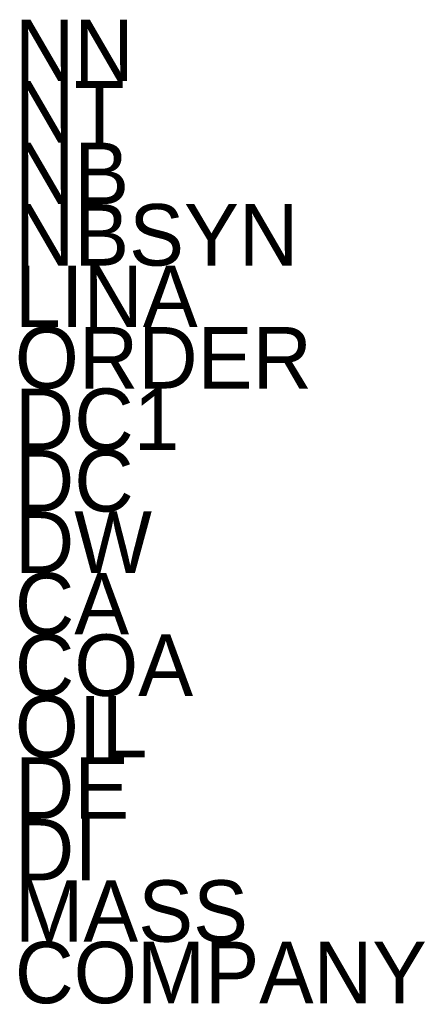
# Model space of a CAD drawing. Header units: millimetres. Extents: x -29 to 5648, y -387 to 3949.
# Tile 5 of 5: x 1227.18 to 1230.34, y 3860.66 to 3868.67. Entities that reach past the tile are written whole.
import ezdxf

# ---------------------------------------------------------------- set-up
doc = ezdxf.new("R2010")
doc.units = ezdxf.units.MM
doc.layers.add('2', color=5, linetype='CONTINUOUS')

msp = doc.modelspace()

# ---------------------------------------------------------------- texts
at = {"layer": '2', "flags": 8}
for tag, p, s in [('NN', (1227.1435, 3868.1674), 'Metric'), ('NT', (1227.1435, 3867.6674), ''), ('NB', (1227.1435, 3867.1674), 'FNTA-4565'), ('NBSYN', (1227.1435, 3866.6674), '$ORDER.'), ('LINA', (1227.1435, 3866.1674), 'FNTA-4565'), ('ORDER', (1227.1435, 3865.6674), 'FNTA-4565'), ('DC1', (1227.1435, 3865.1674), '45'), ('DC', (1227.1435, 3864.6674), '65'), ('DW', (1227.1435, 3864.1674), '3'), ('CA', (1227.1435, 3863.6674), '28700'), ('COA', (1227.1435, 3863.1674), '137000'), ('OIL', (1227.1435, 3862.6674), '6300'), ('DE', (1227.1435, 3862.1674), '62.0'), ('DI', (1227.1435, 3861.6674), '47.0'), ('MASS', (1227.1435, 3861.1674), '20.0'), ('COMPANY', (1227.1435, 3860.6674), 'nsk_rb')]:
    msp.add_attdef(tag, p, s, height=0.5, dxfattribs=at)

doc.saveas('drawing.dxf')
